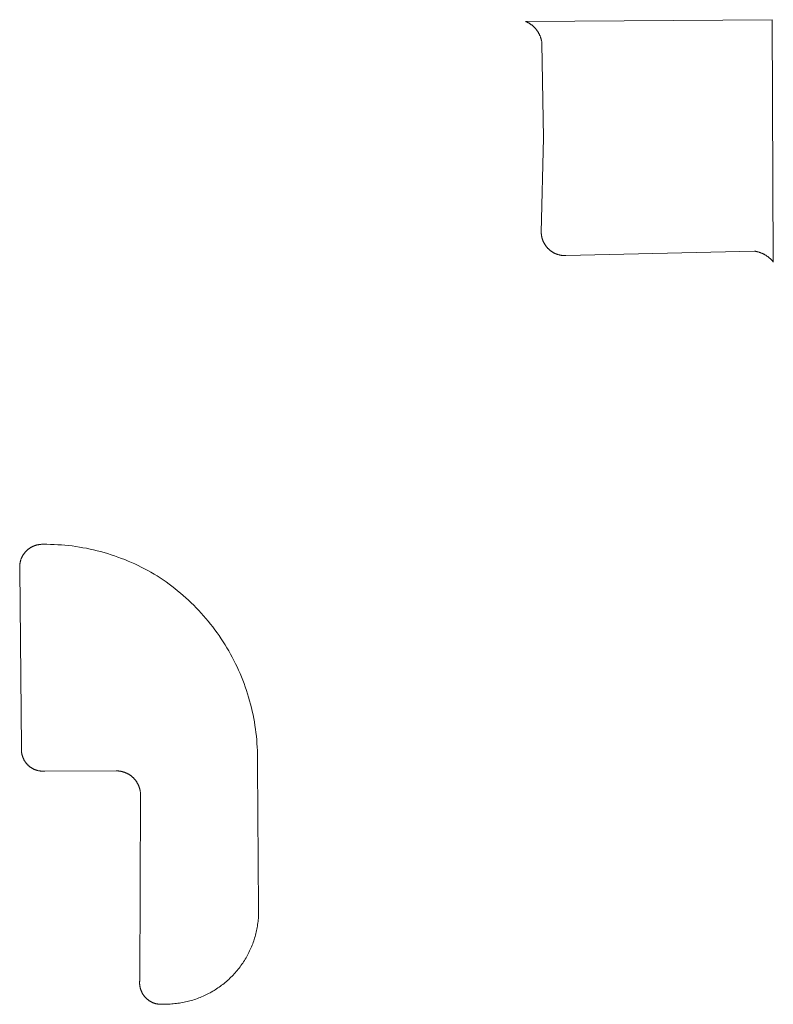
# Model space of a CAD drawing. Extents: x 211930 to 222589, y 569015 to 577578.
# Tile 94 of 95: x 222573 to 222589, y 575961 to 575982. Entities that reach past the tile are written whole.
import ezdxf

# ---------------------------------------------------------------- set-up
doc = ezdxf.new("R2010")
doc.units = 0
doc.layers.add('016 Alles planjaar 2023', color=72, linetype='Continuous', lineweight=20, true_color=0x1e90ff)

msp = doc.modelspace()

# ---------------------------------------------------------------- hatches: boundary and pattern name
at = {"layer": '016 Alles planjaar 2023', "true_color": 0x1e90ff}
h = msp.add_hatch(dxfattribs=at)
h.set_pattern_fill('DQ_CLEAR', color=72, style=0)
h.set_pattern_definition([])
h.paths.add_polyline_path([(222588.698, 575977.055), (222588.708, 575977.053), (222588.719, 575977.052), (222588.729, 575977.05), (222588.739, 575977.048), (222588.749, 575977.046), (222588.759, 575977.043), (222588.769, 575977.041), (222588.779, 575977.038), (222588.789, 575977.035), (222588.799, 575977.032), (222588.809, 575977.029), (222588.819, 575977.026), (222588.829, 575977.022), (222588.838, 575977.018), (222588.848, 575977.014), (222588.858, 575977.01), (222588.867, 575977.006), (222588.877, 575977.002), (222588.886, 575976.997), (222588.895, 575976.993), (222588.904, 575976.988), (222588.914, 575976.983), (222588.923, 575976.978), (222588.931, 575976.972), (222588.94, 575976.967), (222588.949, 575976.961), (222588.958, 575976.956), (222588.966, 575976.95), (222588.975, 575976.944), (222588.983, 575976.938), (222588.991, 575976.931), (222589, 575976.925), (222589.008, 575976.918), (222589.015, 575976.911), (222589.023, 575976.905), (222589.031, 575976.898), (222589.039, 575976.89), (222589.046, 575976.883), (222589.053, 575976.876), (222589.061, 575976.868), (222589.068, 575976.861), (222589.075, 575976.853), (222589.081, 575976.845), (222589.088, 575976.837), (222589.095, 575976.829), (222589.101, 575976.821), (222589.076, 575981.984), (222583.821, 575981.947), (222583.83, 575981.943), (222583.839, 575981.94), (222583.847, 575981.936), (222583.856, 575981.931), (222583.864, 575981.927), (222583.873, 575981.923), (222583.881, 575981.918), (222583.889, 575981.914), (222583.898, 575981.909), (222583.906, 575981.904), (222583.914, 575981.899), (222583.922, 575981.893), (222583.93, 575981.888), (222583.937, 575981.883), (222583.945, 575981.877), (222583.953, 575981.871), (222583.96, 575981.865), (222583.968, 575981.859), (222583.975, 575981.853), (222583.982, 575981.847), (222583.989, 575981.841), (222583.996, 575981.834), (222584.003, 575981.828), (222584.01, 575981.821), (222584.017, 575981.814), (222584.023, 575981.807), (222584.029, 575981.8), (222584.036, 575981.793), (222584.042, 575981.786), (222584.048, 575981.778), (222584.054, 575981.771), (222584.06, 575981.763), (222584.065, 575981.756), (222584.071, 575981.748), (222584.076, 575981.74), (222584.082, 575981.732), (222584.087, 575981.724), (222584.092, 575981.716), (222584.097, 575981.708), (222584.101, 575981.7), (222584.106, 575981.691), (222584.111, 575981.683), (222584.115, 575981.674), (222584.119, 575981.666), (222584.123, 575981.657), (222584.127, 575981.649), (222584.131, 575981.64), (222584.134, 575981.631), (222584.138, 575981.622), (222584.141, 575981.613), (222584.144, 575981.604), (222584.147, 575981.595), (222584.15, 575981.586), (222584.153, 575981.577), (222584.155, 575981.568), (222584.158, 575981.558), (222584.16, 575981.549), (222584.162, 575981.54), (222584.164, 575981.531), (222584.166, 575981.521), (222584.167, 575981.512), (222584.169, 575981.502), (222584.17, 575981.493), (222584.171, 575981.483), (222584.172, 575981.474), (222584.203, 575979.465), (222584.157, 575977.45), (222584.157, 575977.442), (222584.158, 575977.433), (222584.158, 575977.425), (222584.159, 575977.416), (222584.16, 575977.408), (222584.161, 575977.399), (222584.162, 575977.391), (222584.164, 575977.383), (222584.165, 575977.374), (222584.167, 575977.366), (222584.168, 575977.358), (222584.17, 575977.349), (222584.172, 575977.341), (222584.174, 575977.333), (222584.177, 575977.325), (222584.179, 575977.317), (222584.182, 575977.309), (222584.184, 575977.301), (222584.187, 575977.293), (222584.19, 575977.285), (222584.193, 575977.277), (222584.197, 575977.269), (222584.2, 575977.261), (222584.203, 575977.254), (222584.207, 575977.246), (222584.211, 575977.238), (222584.215, 575977.231), (222584.219, 575977.223), (222584.223, 575977.216), (222584.227, 575977.209), (222584.231, 575977.201), (222584.236, 575977.194), (222584.24, 575977.187), (222584.245, 575977.18), (222584.25, 575977.173), (222584.255, 575977.166), (222584.26, 575977.159), (222584.265, 575977.153), (222584.27, 575977.146), (222584.276, 575977.14), (222584.281, 575977.133), (222584.287, 575977.127), (222584.293, 575977.121), (222584.298, 575977.114), (222584.304, 575977.108), (222584.31, 575977.102), (222584.316, 575977.097), (222584.323, 575977.091), (222584.329, 575977.085), (222584.335, 575977.08), (222584.342, 575977.074), (222584.348, 575977.069), (222584.355, 575977.064), (222584.362, 575977.059), (222584.369, 575977.054), (222584.376, 575977.049), (222584.383, 575977.044), (222584.39, 575977.039), (222584.397, 575977.035), (222584.404, 575977.03), (222584.411, 575977.026), (222584.419, 575977.022), (222584.426, 575977.018), (222584.434, 575977.014), (222584.441, 575977.01), (222584.449, 575977.007), (222584.457, 575977.003), (222584.464, 575977), (222584.472, 575976.996), (222584.48, 575976.993), (222584.488, 575976.99), (222584.496, 575976.987), (222584.504, 575976.985), (222584.512, 575976.982), (222584.52, 575976.98), (222584.528, 575976.977), (222584.536, 575976.975), (222584.545, 575976.973), (222584.553, 575976.971), (222584.561, 575976.969), (222584.57, 575976.968), (222584.578, 575976.966), (222584.586, 575976.965), (222584.595, 575976.964), (222584.603, 575976.962), (222584.611, 575976.962), (222584.62, 575976.961), (222584.628, 575976.96), (222584.637, 575976.96), (222584.645, 575976.959), (222584.654, 575976.959), (222584.662, 575976.959), (222584.671, 575976.959), (222584.679, 575976.959), (222588.698, 575977.055)])
h = msp.add_hatch(dxfattribs=at)
h.set_pattern_fill('DQ_CLEAR', color=72, style=0)
h.set_pattern_definition([])
h.paths.add_polyline_path([(222576.121, 575961.018), (222576.154, 575961.018), (222576.187, 575961.018), (222576.22, 575961.019), (222576.252, 575961.02), (222576.285, 575961.022), (222576.318, 575961.025), (222576.351, 575961.028), (222576.383, 575961.031), (222576.416, 575961.035), (222576.449, 575961.04), (222576.481, 575961.045), (222576.513, 575961.051), (222576.546, 575961.057), (222576.578, 575961.064), (222576.61, 575961.071), (222576.642, 575961.079), (222576.673, 575961.087), (222576.705, 575961.096), (222576.737, 575961.105), (222576.768, 575961.115), (222576.799, 575961.126), (222576.83, 575961.137), (222576.861, 575961.148), (222576.891, 575961.16), (222576.922, 575961.173), (222576.952, 575961.186), (222576.982, 575961.199), (222577.012, 575961.213), (222577.041, 575961.228), (222577.071, 575961.243), (222577.1, 575961.258), (222577.128, 575961.274), (222577.157, 575961.29), (222577.185, 575961.307), (222577.213, 575961.325), (222577.241, 575961.342), (222577.268, 575961.361), (222577.295, 575961.379), (222577.322, 575961.398), (222577.348, 575961.418), (222577.374, 575961.438), (222577.4, 575961.458), (222577.425, 575961.479), (222577.45, 575961.501), (222577.475, 575961.522), (222577.499, 575961.544), (222577.523, 575961.567), (222577.547, 575961.59), (222577.57, 575961.613), (222577.593, 575961.637), (222577.615, 575961.661), (222577.637, 575961.685), (222577.659, 575961.71), (222577.68, 575961.735), (222577.701, 575961.761), (222577.721, 575961.786), (222577.741, 575961.812), (222577.76, 575961.839), (222577.779, 575961.866), (222577.798, 575961.893), (222577.816, 575961.92), (222577.834, 575961.948), (222577.851, 575961.976), (222577.868, 575962.004), (222577.884, 575962.033), (222577.9, 575962.062), (222577.915, 575962.091), (222577.93, 575962.12), (222577.944, 575962.149), (222577.958, 575962.179), (222577.972, 575962.209), (222577.984, 575962.24), (222577.997, 575962.27), (222578.009, 575962.301), (222578.02, 575962.331), (222578.031, 575962.362), (222578.041, 575962.394), (222578.051, 575962.425), (222578.06, 575962.457), (222578.069, 575962.488), (222578.077, 575962.52), (222578.085, 575962.552), (222578.092, 575962.584), (222578.099, 575962.616), (222578.105, 575962.649), (222578.11, 575962.681), (222578.115, 575962.713), (222578.12, 575962.746), (222578.124, 575962.779), (222578.127, 575962.811), (222578.13, 575962.844), (222578.133, 575962.877), (222578.134, 575962.91), (222578.136, 575962.942), (222578.136, 575962.975), (222578.136, 575963.008), (222578.136, 575963.041), (222578.111, 575966.109), (222578.113, 575966.186), (222578.113, 575966.263), (222578.112, 575966.34), (222578.109, 575966.417), (222578.106, 575966.493), (222578.101, 575966.57), (222578.095, 575966.647), (222578.087, 575966.723), (222578.079, 575966.8), (222578.069, 575966.876), (222578.058, 575966.952), (222578.045, 575967.028), (222578.031, 575967.104), (222578.016, 575967.179), (222578, 575967.255), (222577.983, 575967.329), (222577.964, 575967.404), (222577.944, 575967.478), (222577.923, 575967.552), (222577.9, 575967.626), (222577.876, 575967.699), (222577.851, 575967.772), (222577.825, 575967.844), (222577.798, 575967.916), (222577.77, 575967.987), (222577.74, 575968.058), (222577.709, 575968.129), (222577.677, 575968.199), (222577.644, 575968.268), (222577.609, 575968.337), (222577.574, 575968.405), (222577.537, 575968.473), (222577.499, 575968.54), (222577.461, 575968.606), (222577.421, 575968.672), (222577.38, 575968.737), (222577.337, 575968.801), (222577.294, 575968.865), (222577.25, 575968.928), (222577.205, 575968.99), (222577.158, 575969.052), (222577.111, 575969.112), (222577.063, 575969.172), (222577.013, 575969.231), (222576.963, 575969.289), (222576.912, 575969.347), (222576.86, 575969.403), (222576.806, 575969.459), (222576.752, 575969.514), (222576.697, 575969.567), (222576.642, 575969.62), (222576.585, 575969.672), (222576.527, 575969.723), (222576.469, 575969.773), (222576.41, 575969.822), (222576.349, 575969.87), (222576.289, 575969.917), (222576.227, 575969.963), (222576.165, 575970.008), (222576.101, 575970.052), (222576.038, 575970.095), (222575.973, 575970.137), (222575.907, 575970.177), (222575.84, 575970.216), (222575.772, 575970.253), (222575.704, 575970.29), (222575.635, 575970.325), (222575.566, 575970.359), (222575.496, 575970.392), (222575.426, 575970.424), (222575.355, 575970.455), (222575.283, 575970.484), (222575.211, 575970.512), (222575.139, 575970.539), (222575.066, 575970.565), (222574.993, 575970.589), (222574.919, 575970.612), (222574.845, 575970.634), (222574.77, 575970.655), (222574.695, 575970.674), (222574.62, 575970.693), (222574.545, 575970.71), (222574.469, 575970.725), (222574.393, 575970.739), (222574.317, 575970.752), (222574.24, 575970.764), (222574.164, 575970.775), (222574.087, 575970.784), (222574.01, 575970.792), (222573.933, 575970.798), (222573.856, 575970.803), (222573.779, 575970.807), (222573.702, 575970.81), (222573.624, 575970.811), (222573.539, 575970.811), (222573.531, 575970.811), (222573.523, 575970.811), (222573.515, 575970.811), (222573.507, 575970.811), (222573.499, 575970.81), (222573.491, 575970.81), (222573.483, 575970.809), (222573.475, 575970.808), (222573.467, 575970.807), (222573.459, 575970.806), (222573.451, 575970.805), (222573.443, 575970.803), (222573.435, 575970.802), (222573.427, 575970.8), (222573.419, 575970.799), (222573.411, 575970.797), (222573.404, 575970.795), (222573.396, 575970.792), (222573.388, 575970.79), (222573.38, 575970.788), (222573.373, 575970.785), (222573.365, 575970.782), (222573.358, 575970.78), (222573.35, 575970.777), (222573.343, 575970.774), (222573.335, 575970.771), (222573.328, 575970.767), (222573.321, 575970.764), (222573.313, 575970.76), (222573.306, 575970.757), (222573.299, 575970.753), (222573.292, 575970.749), (222573.285, 575970.745), (222573.278, 575970.741), (222573.271, 575970.737), (222573.265, 575970.732), (222573.258, 575970.728), (222573.251, 575970.723), (222573.245, 575970.719), (222573.238, 575970.714), (222573.232, 575970.709), (222573.226, 575970.704), (222573.219, 575970.699), (222573.213, 575970.694), (222573.207, 575970.688), (222573.201, 575970.683), (222573.195, 575970.677), (222573.189, 575970.672), (222573.184, 575970.666), (222573.178, 575970.66), (222573.173, 575970.654), (222573.167, 575970.648), (222573.162, 575970.642), (222573.157, 575970.636), (222573.152, 575970.63), (222573.147, 575970.624), (222573.142, 575970.617), (222573.137, 575970.611), (222573.132, 575970.604), (222573.128, 575970.597), (222573.123, 575970.591), (222573.119, 575970.584), (222573.115, 575970.577), (222573.111, 575970.57), (222573.107, 575970.563), (222573.103, 575970.556), (222573.099, 575970.549), (222573.096, 575970.542), (222573.092, 575970.535), (222573.089, 575970.527), (222573.085, 575970.52), (222573.082, 575970.513), (222573.079, 575970.505), (222573.076, 575970.498), (222573.073, 575970.49), (222573.071, 575970.482), (222573.068, 575970.475), (222573.066, 575970.467), (222573.064, 575970.459), (222573.062, 575970.452), (222573.06, 575970.444), (222573.058, 575970.436), (222573.056, 575970.428), (222573.054, 575970.42), (222573.053, 575970.412), (222573.051, 575970.404), (222573.05, 575970.396), (222573.049, 575970.388), (222573.048, 575970.38), (222573.047, 575970.372), (222573.047, 575970.364), (222573.046, 575970.356), (222573.046, 575970.348), (222573.045, 575970.34), (222573.045, 575970.332), (222573.045, 575970.324), (222573.045, 575970.316), (222573.045, 575970.308), (222573.046, 575970.3), (222573.046, 575970.292), (222573.047, 575970.284), (222573.085, 575966.486), (222573.084, 575966.478), (222573.084, 575966.471), (222573.083, 575966.463), (222573.083, 575966.456), (222573.083, 575966.448), (222573.082, 575966.44), (222573.082, 575966.433), (222573.083, 575966.425), (222573.083, 575966.418), (222573.083, 575966.41), (222573.084, 575966.402), (222573.084, 575966.395), (222573.085, 575966.387), (222573.086, 575966.38), (222573.087, 575966.372), (222573.088, 575966.365), (222573.09, 575966.357), (222573.091, 575966.35), (222573.093, 575966.342), (222573.094, 575966.335), (222573.096, 575966.327), (222573.098, 575966.32), (222573.1, 575966.313), (222573.102, 575966.305), (222573.104, 575966.298), (222573.107, 575966.291), (222573.109, 575966.284), (222573.112, 575966.276), (222573.114, 575966.269), (222573.117, 575966.262), (222573.12, 575966.255), (222573.123, 575966.248), (222573.127, 575966.241), (222573.13, 575966.235), (222573.133, 575966.228), (222573.137, 575966.221), (222573.14, 575966.214), (222573.144, 575966.208), (222573.148, 575966.201), (222573.152, 575966.195), (222573.156, 575966.188), (222573.16, 575966.182), (222573.165, 575966.176), (222573.169, 575966.169), (222573.174, 575966.163), (222573.178, 575966.157), (222573.183, 575966.151), (222573.188, 575966.145), (222573.193, 575966.139), (222573.198, 575966.134), (222573.203, 575966.128), (222573.208, 575966.122), (222573.213, 575966.117), (222573.218, 575966.112), (222573.224, 575966.106), (222573.229, 575966.101), (222573.235, 575966.096), (222573.241, 575966.091), (222573.247, 575966.086), (222573.252, 575966.081), (222573.258, 575966.076), (222573.264, 575966.072), (222573.271, 575966.067), (222573.277, 575966.063), (222573.283, 575966.058), (222573.289, 575966.054), (222573.296, 575966.05), (222573.302, 575966.046), (222573.309, 575966.042), (222573.315, 575966.038), (222573.322, 575966.034), (222573.329, 575966.031), (222573.335, 575966.027), (222573.342, 575966.024), (222573.349, 575966.021), (222573.356, 575966.018), (222573.363, 575966.015), (222573.37, 575966.012), (222573.377, 575966.009), (222573.384, 575966.006), (222573.392, 575966.004), (222573.399, 575966.001), (222573.406, 575965.999), (222573.413, 575965.997), (222573.421, 575965.995), (222573.428, 575965.993), (222573.435, 575965.991), (222573.443, 575965.989), (222573.45, 575965.988), (222573.458, 575965.986), (222573.465, 575965.985), (222573.473, 575965.984), (222573.48, 575965.983), (222573.488, 575965.982), (222573.495, 575965.981), (222573.503, 575965.98), (222573.511, 575965.98), (222573.518, 575965.979), (222573.526, 575965.979), (222573.533, 575965.979), (222573.541, 575965.978), (222573.549, 575965.979), (222573.556, 575965.979), (222573.564, 575965.979), (222573.571, 575965.979), (222573.579, 575965.98), (222575.099, 575965.985), (222575.108, 575965.985), (222575.116, 575965.985), (222575.125, 575965.985), (222575.133, 575965.984), (222575.142, 575965.984), (222575.15, 575965.983), (222575.159, 575965.982), (222575.167, 575965.981), (222575.176, 575965.98), (222575.184, 575965.979), (222575.192, 575965.977), (222575.201, 575965.976), (222575.209, 575965.974), (222575.217, 575965.972), (222575.226, 575965.971), (222575.234, 575965.968), (222575.242, 575965.966), (222575.25, 575965.964), (222575.259, 575965.961), (222575.267, 575965.959), (222575.275, 575965.956), (222575.283, 575965.953), (222575.291, 575965.95), (222575.299, 575965.947), (222575.307, 575965.944), (222575.314, 575965.94), (222575.322, 575965.937), (222575.33, 575965.933), (222575.338, 575965.929), (222575.345, 575965.925), (222575.353, 575965.921), (222575.36, 575965.917), (222575.367, 575965.913), (222575.375, 575965.908), (222575.382, 575965.904), (222575.389, 575965.899), (222575.396, 575965.895), (222575.403, 575965.89), (222575.41, 575965.885), (222575.417, 575965.88), (222575.424, 575965.874), (222575.43, 575965.869), (222575.437, 575965.864), (222575.443, 575965.858), (222575.45, 575965.852), (222575.456, 575965.847), (222575.462, 575965.841), (222575.468, 575965.835), (222575.474, 575965.829), (222575.48, 575965.822), (222575.486, 575965.816), (222575.492, 575965.81), (222575.497, 575965.803), (222575.503, 575965.797), (222575.508, 575965.79), (222575.513, 575965.784), (222575.518, 575965.777), (222575.523, 575965.77), (222575.528, 575965.763), (222575.533, 575965.756), (222575.538, 575965.749), (222575.542, 575965.741), (222575.547, 575965.734), (222575.551, 575965.727), (222575.555, 575965.719), (222575.559, 575965.712), (222575.563, 575965.704), (222575.567, 575965.697), (222575.571, 575965.689), (222575.574, 575965.681), (222575.578, 575965.673), (222575.581, 575965.666), (222575.584, 575965.658), (222575.587, 575965.65), (222575.59, 575965.642), (222575.593, 575965.634), (222575.596, 575965.626), (222575.598, 575965.617), (222575.601, 575965.609), (222575.603, 575965.601), (222575.605, 575965.593), (222575.607, 575965.584), (222575.609, 575965.576), (222575.611, 575965.568), (222575.612, 575965.559), (222575.614, 575965.551), (222575.615, 575965.543), (222575.616, 575965.534), (222575.617, 575965.526), (222575.618, 575965.517), (222575.619, 575965.509), (222575.619, 575965.5), (222575.62, 575965.492), (222575.62, 575965.483), (222575.62, 575965.475), (222575.62, 575965.466), (222575.603, 575961.52), (222575.602, 575961.512), (222575.602, 575961.505), (222575.601, 575961.497), (222575.601, 575961.49), (222575.601, 575961.482), (222575.6, 575961.475), (222575.6, 575961.467), (222575.601, 575961.46), (222575.601, 575961.452), (222575.601, 575961.445), (222575.602, 575961.437), (222575.602, 575961.429), (222575.603, 575961.422), (222575.604, 575961.414), (222575.605, 575961.407), (222575.606, 575961.4), (222575.607, 575961.392), (222575.609, 575961.385), (222575.61, 575961.377), (222575.612, 575961.37), (222575.613, 575961.362), (222575.615, 575961.355), (222575.617, 575961.348), (222575.619, 575961.341), (222575.622, 575961.333), (222575.624, 575961.326), (222575.626, 575961.319), (222575.629, 575961.312), (222575.632, 575961.305), (222575.634, 575961.298), (222575.637, 575961.291), (222575.64, 575961.284), (222575.644, 575961.277), (222575.647, 575961.27), (222575.65, 575961.264), (222575.654, 575961.257), (222575.657, 575961.25), (222575.661, 575961.244), (222575.665, 575961.237), (222575.669, 575961.231), (222575.673, 575961.224), (222575.677, 575961.218), (222575.681, 575961.212), (222575.685, 575961.205), (222575.69, 575961.199), (222575.694, 575961.193), (222575.699, 575961.187), (222575.704, 575961.181), (222575.709, 575961.176), (222575.713, 575961.17), (222575.718, 575961.164), (222575.724, 575961.159), (222575.729, 575961.153), (222575.734, 575961.148), (222575.739, 575961.143), (222575.745, 575961.137), (222575.75, 575961.132), (222575.756, 575961.127), (222575.762, 575961.122), (222575.768, 575961.117), (222575.774, 575961.113), (222575.779, 575961.108), (222575.786, 575961.103), (222575.792, 575961.099), (222575.798, 575961.095), (222575.804, 575961.09), (222575.81, 575961.086), (222575.817, 575961.082), (222575.823, 575961.078), (222575.83, 575961.075), (222575.836, 575961.071), (222575.843, 575961.067), (222575.85, 575961.064), (222575.856, 575961.06), (222575.863, 575961.057), (222575.87, 575961.054), (222575.877, 575961.051), (222575.884, 575961.048), (222575.891, 575961.045), (222575.898, 575961.042), (222575.905, 575961.04), (222575.912, 575961.037), (222575.919, 575961.035), (222575.927, 575961.033), (222575.934, 575961.031), (222575.941, 575961.029), (222575.949, 575961.027), (222575.956, 575961.025), (222575.963, 575961.023), (222575.971, 575961.022), (222575.978, 575961.021), (222575.986, 575961.019), (222575.993, 575961.018), (222576, 575961.017), (222576.008, 575961.016), (222576.016, 575961.016), (222576.023, 575961.015), (222576.031, 575961.014), (222576.038, 575961.014), (222576.046, 575961.014), (222576.053, 575961.014), (222576.061, 575961.014), (222576.068, 575961.014), (222576.076, 575961.014), (222576.083, 575961.014), (222576.091, 575961.015), (222576.098, 575961.015), (222576.106, 575961.016), (222576.114, 575961.017), (222576.121, 575961.018)])

# ---------------------------------------------------------------- linework, layer by layer
at = {"layer": '016 Alles planjaar 2023', "color": 14, "true_color": 0x004000}
for points in [[(222588.698, 575977.055), (222588.708, 575977.053), (222588.719, 575977.052), (222588.729, 575977.05), (222588.739, 575977.048), (222588.749, 575977.046), (222588.759, 575977.043), (222588.769, 575977.041), (222588.779, 575977.038), (222588.789, 575977.035), (222588.799, 575977.032), (222588.809, 575977.029), (222588.819, 575977.026), (222588.829, 575977.022), (222588.838, 575977.018), (222588.848, 575977.014), (222588.858, 575977.01), (222588.867, 575977.006), (222588.877, 575977.002), (222588.886, 575976.997), (222588.895, 575976.993), (222588.904, 575976.988), (222588.914, 575976.983), (222588.923, 575976.978), (222588.931, 575976.972), (222588.94, 575976.967), (222588.949, 575976.961), (222588.958, 575976.956), (222588.966, 575976.95), (222588.975, 575976.944), (222588.983, 575976.938), (222588.991, 575976.931), (222589, 575976.925), (222589.008, 575976.918), (222589.015, 575976.911), (222589.023, 575976.905), (222589.031, 575976.898), (222589.039, 575976.89), (222589.046, 575976.883), (222589.053, 575976.876), (222589.061, 575976.868), (222589.068, 575976.861), (222589.075, 575976.853), (222589.081, 575976.845), (222589.088, 575976.837), (222589.095, 575976.829), (222589.101, 575976.821), (222589.076, 575981.984), (222583.821, 575981.947), (222583.83, 575981.943), (222583.839, 575981.94), (222583.847, 575981.936), (222583.856, 575981.931), (222583.864, 575981.927), (222583.873, 575981.923), (222583.881, 575981.918), (222583.889, 575981.914), (222583.898, 575981.909), (222583.906, 575981.904), (222583.914, 575981.899), (222583.922, 575981.893), (222583.93, 575981.888), (222583.937, 575981.883), (222583.945, 575981.877), (222583.953, 575981.871), (222583.96, 575981.865), (222583.968, 575981.859), (222583.975, 575981.853), (222583.982, 575981.847), (222583.989, 575981.841), (222583.996, 575981.834), (222584.003, 575981.828), (222584.01, 575981.821), (222584.017, 575981.814), (222584.023, 575981.807), (222584.029, 575981.8), (222584.036, 575981.793), (222584.042, 575981.786), (222584.048, 575981.778), (222584.054, 575981.771), (222584.06, 575981.763), (222584.065, 575981.756), (222584.071, 575981.748), (222584.076, 575981.74), (222584.082, 575981.732), (222584.087, 575981.724), (222584.092, 575981.716), (222584.097, 575981.708), (222584.101, 575981.7), (222584.106, 575981.691), (222584.111, 575981.683), (222584.115, 575981.674), (222584.119, 575981.666), (222584.123, 575981.657), (222584.127, 575981.649), (222584.131, 575981.64), (222584.134, 575981.631), (222584.138, 575981.622), (222584.141, 575981.613), (222584.144, 575981.604), (222584.147, 575981.595), (222584.15, 575981.586), (222584.153, 575981.577), (222584.155, 575981.568), (222584.158, 575981.558), (222584.16, 575981.549), (222584.162, 575981.54), (222584.164, 575981.531), (222584.166, 575981.521), (222584.167, 575981.512), (222584.169, 575981.502), (222584.17, 575981.493), (222584.171, 575981.483), (222584.172, 575981.474), (222584.203, 575979.465), (222584.157, 575977.45), (222584.157, 575977.442), (222584.158, 575977.433), (222584.158, 575977.425), (222584.159, 575977.416), (222584.16, 575977.408), (222584.161, 575977.399), (222584.162, 575977.391), (222584.164, 575977.383), (222584.165, 575977.374), (222584.167, 575977.366), (222584.168, 575977.358), (222584.17, 575977.349), (222584.172, 575977.341), (222584.174, 575977.333), (222584.177, 575977.325), (222584.179, 575977.317), (222584.182, 575977.309), (222584.184, 575977.301), (222584.187, 575977.293), (222584.19, 575977.285), (222584.193, 575977.277), (222584.197, 575977.269), (222584.2, 575977.261), (222584.203, 575977.254), (222584.207, 575977.246), (222584.211, 575977.238), (222584.215, 575977.231), (222584.219, 575977.223), (222584.223, 575977.216), (222584.227, 575977.209), (222584.231, 575977.201), (222584.236, 575977.194), (222584.24, 575977.187), (222584.245, 575977.18), (222584.25, 575977.173), (222584.255, 575977.166), (222584.26, 575977.159), (222584.265, 575977.153), (222584.27, 575977.146), (222584.276, 575977.14), (222584.281, 575977.133), (222584.287, 575977.127), (222584.293, 575977.121), (222584.298, 575977.114), (222584.304, 575977.108), (222584.31, 575977.102), (222584.316, 575977.097), (222584.323, 575977.091), (222584.329, 575977.085), (222584.335, 575977.08), (222584.342, 575977.074), (222584.348, 575977.069), (222584.355, 575977.064), (222584.362, 575977.059), (222584.369, 575977.054), (222584.376, 575977.049), (222584.383, 575977.044), (222584.39, 575977.039), (222584.397, 575977.035), (222584.404, 575977.03), (222584.411, 575977.026), (222584.419, 575977.022), (222584.426, 575977.018), (222584.434, 575977.014), (222584.441, 575977.01), (222584.449, 575977.007), (222584.457, 575977.003), (222584.464, 575977), (222584.472, 575976.996), (222584.48, 575976.993), (222584.488, 575976.99), (222584.496, 575976.987), (222584.504, 575976.985), (222584.512, 575976.982), (222584.52, 575976.98), (222584.528, 575976.977), (222584.536, 575976.975), (222584.545, 575976.973), (222584.553, 575976.971), (222584.561, 575976.969), (222584.57, 575976.968), (222584.578, 575976.966), (222584.586, 575976.965), (222584.595, 575976.964), (222584.603, 575976.962), (222584.611, 575976.962), (222584.62, 575976.961), (222584.628, 575976.96), (222584.637, 575976.96), (222584.645, 575976.959), (222584.654, 575976.959), (222584.662, 575976.959), (222584.671, 575976.959), (222584.679, 575976.959), (222588.698, 575977.055)], [(222576.121, 575961.018), (222576.154, 575961.018), (222576.187, 575961.018), (222576.22, 575961.019), (222576.252, 575961.02), (222576.285, 575961.022), (222576.318, 575961.025), (222576.351, 575961.028), (222576.383, 575961.031), (222576.416, 575961.035), (222576.449, 575961.04), (222576.481, 575961.045), (222576.513, 575961.051), (222576.546, 575961.057), (222576.578, 575961.064), (222576.61, 575961.071), (222576.642, 575961.079), (222576.673, 575961.087), (222576.705, 575961.096), (222576.737, 575961.105), (222576.768, 575961.115), (222576.799, 575961.126), (222576.83, 575961.137), (222576.861, 575961.148), (222576.891, 575961.16), (222576.922, 575961.173), (222576.952, 575961.186), (222576.982, 575961.199), (222577.012, 575961.213), (222577.041, 575961.228), (222577.071, 575961.243), (222577.1, 575961.258), (222577.128, 575961.274), (222577.157, 575961.29), (222577.185, 575961.307), (222577.213, 575961.325), (222577.241, 575961.342), (222577.268, 575961.361), (222577.295, 575961.379), (222577.322, 575961.398), (222577.348, 575961.418), (222577.374, 575961.438), (222577.4, 575961.458), (222577.425, 575961.479), (222577.45, 575961.501), (222577.475, 575961.522), (222577.499, 575961.544), (222577.523, 575961.567), (222577.547, 575961.59), (222577.57, 575961.613), (222577.593, 575961.637), (222577.615, 575961.661), (222577.637, 575961.685), (222577.659, 575961.71), (222577.68, 575961.735), (222577.701, 575961.761), (222577.721, 575961.786), (222577.741, 575961.812), (222577.76, 575961.839), (222577.779, 575961.866), (222577.798, 575961.893), (222577.816, 575961.92), (222577.834, 575961.948), (222577.851, 575961.976), (222577.868, 575962.004), (222577.884, 575962.033), (222577.9, 575962.062), (222577.915, 575962.091), (222577.93, 575962.12), (222577.944, 575962.149), (222577.958, 575962.179), (222577.972, 575962.209), (222577.984, 575962.24), (222577.997, 575962.27), (222578.009, 575962.301), (222578.02, 575962.331), (222578.031, 575962.362), (222578.041, 575962.394), (222578.051, 575962.425), (222578.06, 575962.457), (222578.069, 575962.488), (222578.077, 575962.52), (222578.085, 575962.552), (222578.092, 575962.584), (222578.099, 575962.616), (222578.105, 575962.649), (222578.11, 575962.681), (222578.115, 575962.713), (222578.12, 575962.746), (222578.124, 575962.779), (222578.127, 575962.811), (222578.13, 575962.844), (222578.133, 575962.877), (222578.134, 575962.91), (222578.136, 575962.942), (222578.136, 575962.975), (222578.136, 575963.008), (222578.136, 575963.041), (222578.111, 575966.109), (222578.113, 575966.186), (222578.113, 575966.263), (222578.112, 575966.34), (222578.109, 575966.417), (222578.106, 575966.493), (222578.101, 575966.57), (222578.095, 575966.647), (222578.087, 575966.723), (222578.079, 575966.8), (222578.069, 575966.876), (222578.058, 575966.952), (222578.045, 575967.028), (222578.031, 575967.104), (222578.016, 575967.179), (222578, 575967.255), (222577.983, 575967.329), (222577.964, 575967.404), (222577.944, 575967.478), (222577.923, 575967.552), (222577.9, 575967.626), (222577.876, 575967.699), (222577.851, 575967.772), (222577.825, 575967.844), (222577.798, 575967.916), (222577.77, 575967.987), (222577.74, 575968.058), (222577.709, 575968.129), (222577.677, 575968.199), (222577.644, 575968.268), (222577.609, 575968.337), (222577.574, 575968.405), (222577.537, 575968.473), (222577.499, 575968.54), (222577.461, 575968.606), (222577.421, 575968.672), (222577.38, 575968.737), (222577.337, 575968.801), (222577.294, 575968.865), (222577.25, 575968.928), (222577.205, 575968.99), (222577.158, 575969.052), (222577.111, 575969.112), (222577.063, 575969.172), (222577.013, 575969.231), (222576.963, 575969.289), (222576.912, 575969.347), (222576.86, 575969.403), (222576.806, 575969.459), (222576.752, 575969.514), (222576.697, 575969.567), (222576.642, 575969.62), (222576.585, 575969.672), (222576.527, 575969.723), (222576.469, 575969.773), (222576.41, 575969.822), (222576.349, 575969.87), (222576.289, 575969.917), (222576.227, 575969.963), (222576.165, 575970.008), (222576.101, 575970.052), (222576.038, 575970.095), (222575.973, 575970.137), (222575.907, 575970.177), (222575.84, 575970.216), (222575.772, 575970.253), (222575.704, 575970.29), (222575.635, 575970.325), (222575.566, 575970.359), (222575.496, 575970.392), (222575.426, 575970.424), (222575.355, 575970.455), (222575.283, 575970.484), (222575.211, 575970.512), (222575.139, 575970.539), (222575.066, 575970.565), (222574.993, 575970.589), (222574.919, 575970.612), (222574.845, 575970.634), (222574.77, 575970.655), (222574.695, 575970.674), (222574.62, 575970.693), (222574.545, 575970.71), (222574.469, 575970.725), (222574.393, 575970.739), (222574.317, 575970.752), (222574.24, 575970.764), (222574.164, 575970.775), (222574.087, 575970.784), (222574.01, 575970.792), (222573.933, 575970.798), (222573.856, 575970.803), (222573.779, 575970.807), (222573.702, 575970.81), (222573.624, 575970.811), (222573.539, 575970.811), (222573.531, 575970.811), (222573.523, 575970.811), (222573.515, 575970.811), (222573.507, 575970.811), (222573.499, 575970.81), (222573.491, 575970.81), (222573.483, 575970.809), (222573.475, 575970.808), (222573.467, 575970.807), (222573.459, 575970.806), (222573.451, 575970.805), (222573.443, 575970.803), (222573.435, 575970.802), (222573.427, 575970.8), (222573.419, 575970.799), (222573.411, 575970.797), (222573.404, 575970.795), (222573.396, 575970.792), (222573.388, 575970.79), (222573.38, 575970.788), (222573.373, 575970.785), (222573.365, 575970.782), (222573.358, 575970.78), (222573.35, 575970.777), (222573.343, 575970.774), (222573.335, 575970.771), (222573.328, 575970.767), (222573.321, 575970.764), (222573.313, 575970.76), (222573.306, 575970.757), (222573.299, 575970.753), (222573.292, 575970.749), (222573.285, 575970.745), (222573.278, 575970.741), (222573.271, 575970.737), (222573.265, 575970.732), (222573.258, 575970.728), (222573.251, 575970.723), (222573.245, 575970.719), (222573.238, 575970.714), (222573.232, 575970.709), (222573.226, 575970.704), (222573.219, 575970.699), (222573.213, 575970.694), (222573.207, 575970.688), (222573.201, 575970.683), (222573.195, 575970.677), (222573.189, 575970.672), (222573.184, 575970.666), (222573.178, 575970.66), (222573.173, 575970.654), (222573.167, 575970.648), (222573.162, 575970.642), (222573.157, 575970.636), (222573.152, 575970.63), (222573.147, 575970.624), (222573.142, 575970.617), (222573.137, 575970.611), (222573.132, 575970.604), (222573.128, 575970.597), (222573.123, 575970.591), (222573.119, 575970.584), (222573.115, 575970.577), (222573.111, 575970.57), (222573.107, 575970.563), (222573.103, 575970.556), (222573.099, 575970.549), (222573.096, 575970.542), (222573.092, 575970.535), (222573.089, 575970.527), (222573.085, 575970.52), (222573.082, 575970.513), (222573.079, 575970.505), (222573.076, 575970.498), (222573.073, 575970.49), (222573.071, 575970.482), (222573.068, 575970.475), (222573.066, 575970.467), (222573.064, 575970.459), (222573.062, 575970.452), (222573.06, 575970.444), (222573.058, 575970.436), (222573.056, 575970.428), (222573.054, 575970.42), (222573.053, 575970.412), (222573.051, 575970.404), (222573.05, 575970.396), (222573.049, 575970.388), (222573.048, 575970.38), (222573.047, 575970.372), (222573.047, 575970.364), (222573.046, 575970.356), (222573.046, 575970.348), (222573.045, 575970.34), (222573.045, 575970.332), (222573.045, 575970.324), (222573.045, 575970.316), (222573.045, 575970.308), (222573.046, 575970.3), (222573.046, 575970.292), (222573.047, 575970.284), (222573.085, 575966.486), (222573.084, 575966.478), (222573.084, 575966.471), (222573.083, 575966.463), (222573.083, 575966.456), (222573.083, 575966.448), (222573.082, 575966.44), (222573.082, 575966.433), (222573.083, 575966.425), (222573.083, 575966.418), (222573.083, 575966.41), (222573.084, 575966.402), (222573.084, 575966.395), (222573.085, 575966.387), (222573.086, 575966.38), (222573.087, 575966.372), (222573.088, 575966.365), (222573.09, 575966.357), (222573.091, 575966.35), (222573.093, 575966.342), (222573.094, 575966.335), (222573.096, 575966.327), (222573.098, 575966.32), (222573.1, 575966.313), (222573.102, 575966.305), (222573.104, 575966.298), (222573.107, 575966.291), (222573.109, 575966.284), (222573.112, 575966.276), (222573.114, 575966.269), (222573.117, 575966.262), (222573.12, 575966.255), (222573.123, 575966.248), (222573.127, 575966.241), (222573.13, 575966.235), (222573.133, 575966.228), (222573.137, 575966.221), (222573.14, 575966.214), (222573.144, 575966.208), (222573.148, 575966.201), (222573.152, 575966.195), (222573.156, 575966.188), (222573.16, 575966.182), (222573.165, 575966.176), (222573.169, 575966.169), (222573.174, 575966.163), (222573.178, 575966.157), (222573.183, 575966.151), (222573.188, 575966.145), (222573.193, 575966.139), (222573.198, 575966.134), (222573.203, 575966.128), (222573.208, 575966.122), (222573.213, 575966.117), (222573.218, 575966.112), (222573.224, 575966.106), (222573.229, 575966.101), (222573.235, 575966.096), (222573.241, 575966.091), (222573.247, 575966.086), (222573.252, 575966.081), (222573.258, 575966.076), (222573.264, 575966.072), (222573.271, 575966.067), (222573.277, 575966.063), (222573.283, 575966.058), (222573.289, 575966.054), (222573.296, 575966.05), (222573.302, 575966.046), (222573.309, 575966.042), (222573.315, 575966.038), (222573.322, 575966.034), (222573.329, 575966.031), (222573.335, 575966.027), (222573.342, 575966.024), (222573.349, 575966.021), (222573.356, 575966.018), (222573.363, 575966.015), (222573.37, 575966.012), (222573.377, 575966.009), (222573.384, 575966.006), (222573.392, 575966.004), (222573.399, 575966.001), (222573.406, 575965.999), (222573.413, 575965.997), (222573.421, 575965.995), (222573.428, 575965.993), (222573.435, 575965.991), (222573.443, 575965.989), (222573.45, 575965.988), (222573.458, 575965.986), (222573.465, 575965.985), (222573.473, 575965.984), (222573.48, 575965.983), (222573.488, 575965.982), (222573.495, 575965.981), (222573.503, 575965.98), (222573.511, 575965.98), (222573.518, 575965.979), (222573.526, 575965.979), (222573.533, 575965.979), (222573.541, 575965.978), (222573.549, 575965.979), (222573.556, 575965.979), (222573.564, 575965.979), (222573.571, 575965.979), (222573.579, 575965.98), (222575.099, 575965.985), (222575.108, 575965.985), (222575.116, 575965.985), (222575.125, 575965.985), (222575.133, 575965.984), (222575.142, 575965.984), (222575.15, 575965.983), (222575.159, 575965.982), (222575.167, 575965.981), (222575.176, 575965.98), (222575.184, 575965.979), (222575.192, 575965.977), (222575.201, 575965.976), (222575.209, 575965.974), (222575.217, 575965.972), (222575.226, 575965.971), (222575.234, 575965.968), (222575.242, 575965.966), (222575.25, 575965.964), (222575.259, 575965.961), (222575.267, 575965.959), (222575.275, 575965.956), (222575.283, 575965.953), (222575.291, 575965.95), (222575.299, 575965.947), (222575.307, 575965.944), (222575.314, 575965.94), (222575.322, 575965.937), (222575.33, 575965.933), (222575.338, 575965.929), (222575.345, 575965.925), (222575.353, 575965.921), (222575.36, 575965.917), (222575.367, 575965.913), (222575.375, 575965.908), (222575.382, 575965.904), (222575.389, 575965.899), (222575.396, 575965.895), (222575.403, 575965.89), (222575.41, 575965.885), (222575.417, 575965.88), (222575.424, 575965.874), (222575.43, 575965.869), (222575.437, 575965.864), (222575.443, 575965.858), (222575.45, 575965.852), (222575.456, 575965.847), (222575.462, 575965.841), (222575.468, 575965.835), (222575.474, 575965.829), (222575.48, 575965.822), (222575.486, 575965.816), (222575.492, 575965.81), (222575.497, 575965.803), (222575.503, 575965.797), (222575.508, 575965.79), (222575.513, 575965.784), (222575.518, 575965.777), (222575.523, 575965.77), (222575.528, 575965.763), (222575.533, 575965.756), (222575.538, 575965.749), (222575.542, 575965.741), (222575.547, 575965.734), (222575.551, 575965.727), (222575.555, 575965.719), (222575.559, 575965.712), (222575.563, 575965.704), (222575.567, 575965.697), (222575.571, 575965.689), (222575.574, 575965.681), (222575.578, 575965.673), (222575.581, 575965.666), (222575.584, 575965.658), (222575.587, 575965.65), (222575.59, 575965.642), (222575.593, 575965.634), (222575.596, 575965.626), (222575.598, 575965.617), (222575.601, 575965.609), (222575.603, 575965.601), (222575.605, 575965.593), (222575.607, 575965.584), (222575.609, 575965.576), (222575.611, 575965.568), (222575.612, 575965.559), (222575.614, 575965.551), (222575.615, 575965.543), (222575.616, 575965.534), (222575.617, 575965.526), (222575.618, 575965.517), (222575.619, 575965.509), (222575.619, 575965.5), (222575.62, 575965.492), (222575.62, 575965.483), (222575.62, 575965.475), (222575.62, 575965.466), (222575.603, 575961.52), (222575.602, 575961.512), (222575.602, 575961.505), (222575.601, 575961.497), (222575.601, 575961.49), (222575.601, 575961.482), (222575.6, 575961.475), (222575.6, 575961.467), (222575.601, 575961.46), (222575.601, 575961.452), (222575.601, 575961.445), (222575.602, 575961.437), (222575.602, 575961.429), (222575.603, 575961.422), (222575.604, 575961.414), (222575.605, 575961.407), (222575.606, 575961.4), (222575.607, 575961.392), (222575.609, 575961.385), (222575.61, 575961.377), (222575.612, 575961.37), (222575.613, 575961.362), (222575.615, 575961.355), (222575.617, 575961.348), (222575.619, 575961.341), (222575.622, 575961.333), (222575.624, 575961.326), (222575.626, 575961.319), (222575.629, 575961.312), (222575.632, 575961.305), (222575.634, 575961.298), (222575.637, 575961.291), (222575.64, 575961.284), (222575.644, 575961.277), (222575.647, 575961.27), (222575.65, 575961.264), (222575.654, 575961.257), (222575.657, 575961.25), (222575.661, 575961.244), (222575.665, 575961.237), (222575.669, 575961.231), (222575.673, 575961.224), (222575.677, 575961.218), (222575.681, 575961.212), (222575.685, 575961.205), (222575.69, 575961.199), (222575.694, 575961.193), (222575.699, 575961.187), (222575.704, 575961.181), (222575.709, 575961.176), (222575.713, 575961.17), (222575.718, 575961.164), (222575.724, 575961.159), (222575.729, 575961.153), (222575.734, 575961.148), (222575.739, 575961.143), (222575.745, 575961.137), (222575.75, 575961.132), (222575.756, 575961.127), (222575.762, 575961.122), (222575.768, 575961.117), (222575.774, 575961.113), (222575.779, 575961.108), (222575.786, 575961.103), (222575.792, 575961.099), (222575.798, 575961.095), (222575.804, 575961.09), (222575.81, 575961.086), (222575.817, 575961.082), (222575.823, 575961.078), (222575.83, 575961.075), (222575.836, 575961.071), (222575.843, 575961.067), (222575.85, 575961.064), (222575.856, 575961.06), (222575.863, 575961.057), (222575.87, 575961.054), (222575.877, 575961.051), (222575.884, 575961.048), (222575.891, 575961.045), (222575.898, 575961.042), (222575.905, 575961.04), (222575.912, 575961.037), (222575.919, 575961.035), (222575.927, 575961.033), (222575.934, 575961.031), (222575.941, 575961.029), (222575.949, 575961.027), (222575.956, 575961.025), (222575.963, 575961.023), (222575.971, 575961.022), (222575.978, 575961.021), (222575.986, 575961.019), (222575.993, 575961.018), (222576, 575961.017), (222576.008, 575961.016), (222576.016, 575961.016), (222576.023, 575961.015), (222576.031, 575961.014), (222576.038, 575961.014), (222576.046, 575961.014), (222576.053, 575961.014), (222576.061, 575961.014), (222576.068, 575961.014), (222576.076, 575961.014), (222576.083, 575961.014), (222576.091, 575961.015), (222576.098, 575961.015), (222576.106, 575961.016), (222576.114, 575961.017), (222576.121, 575961.018)]]:
    msp.add_lwpolyline(points, close=True, dxfattribs=at)

doc.saveas('drawing.dxf')
